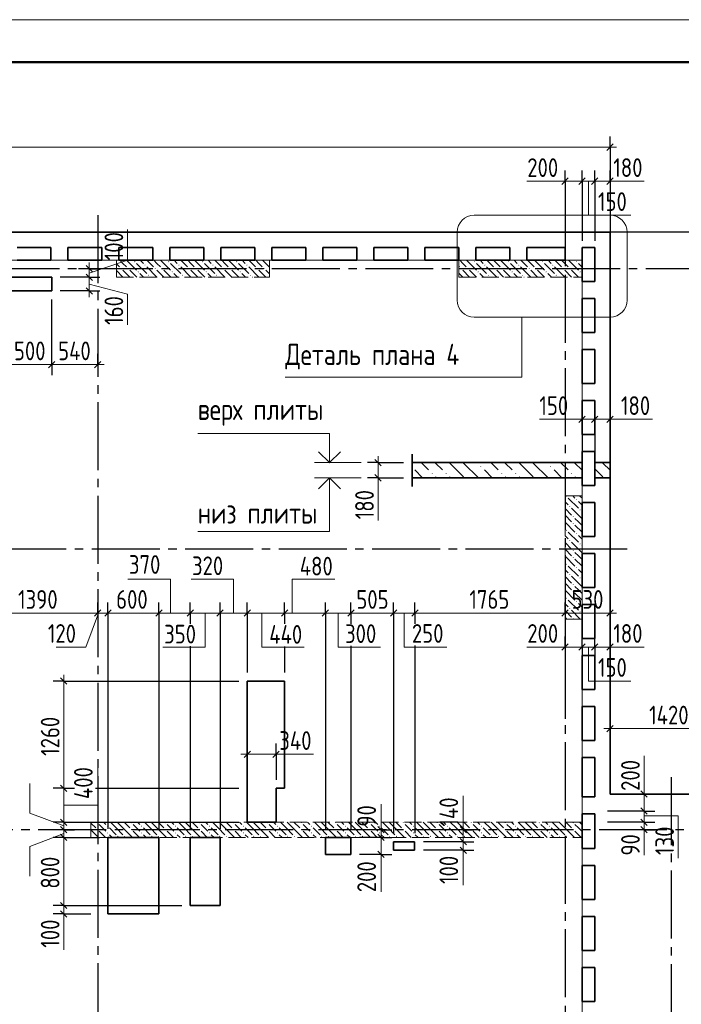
# Model space of a CAD drawing. Header units: millimetres. Extents: x 0 to 31317, y 0 to 42000.
# Tile 11 of 12: x 15406 to 23193, y 30417 to 42000. Entities that reach past the tile are written whole.
import ezdxf

# ---------------------------------------------------------------- set-up
doc = ezdxf.new("R2010")
doc.units = ezdxf.units.MM
doc.linetypes.add('______2', pattern=[270, 200, -70])
doc.linetypes.add('______5', pattern=[1100, 800, -100, 100, -100])
for name, color, linetype, lineweight in [('Standard', 7, 'Continuous', 25), ('Высотные отметки', 7, 'Continuous', 25), ('ЖБ Пилон', 180, 'Continuous', 25), ('Наложенное сечение', 7, 'Continuous', 25), ('Оси', 40, '______5', 18), ('Примечания', 7, 'Continuous', 25), ('Размерная выноска', 7, 'Continuous', 13)]:
    doc.layers.add(name, color=color, linetype=linetype, lineweight=lineweight)
doc.layers.add('ЖБ Перекрытие верхний уровень', color=7, linetype='Continuous', lineweight=25, true_color=0xe0e0ff)
doc.layers.add('ЖБ Стена верхний уровень', color=7, linetype='Continuous', lineweight=25, true_color=0x006e00)
doc.styles.add('GOST 2.304-81', font='txt')

msp = doc.modelspace()

# ---------------------------------------------------------------- hatches: boundary and pattern name
at = {"layer": 'ЖБ Пилон', "linetype": 'Continuous', "lineweight": 18, "transparency": 33554687}
for points in [[(16754, 39153), (16761, 39160), (16767, 39153), (16761, 39147)], [(17154, 39153), (17161, 39160), (17167, 39153), (17161, 39147)], [(17554, 39153), (17561, 39160), (17567, 39153), (17561, 39147)], [(17954, 39153), (17961, 39160), (17967, 39153), (17961, 39147)], [(20754, 39153), (20761, 39160), (20767, 39153), (20761, 39147)], [(21154, 39153), (21161, 39160), (21167, 39153), (21161, 39147)], [(21554, 39153), (21561, 39160), (21567, 39153), (21561, 39147)], [(21954, 39153), (21961, 39160), (21967, 39153), (21961, 39147)], [(16594, 39073), (16601, 39080), (16607, 39073), (16601, 39067)], [(16674, 39073), (16681, 39080), (16687, 39073), (16681, 39067)], [(16794, 39033), (16801, 39040), (16807, 39033), (16801, 39027)], [(16874, 39113), (16881, 39120), (16887, 39113), (16881, 39107)], [(16994, 39073), (17001, 39080), (17007, 39073), (17001, 39067)], [(17074, 39073), (17081, 39080), (17087, 39073), (17081, 39067)], [(17194, 39033), (17201, 39040), (17207, 39033), (17201, 39027)], [(17274, 39113), (17281, 39120), (17287, 39113), (17281, 39107)], [(17394, 39073), (17401, 39080), (17407, 39073), (17401, 39067)], [(17474, 39073), (17481, 39080), (17487, 39073), (17481, 39067)], [(17594, 39033), (17601, 39040), (17607, 39033), (17601, 39027)], [(17674, 39113), (17681, 39120), (17687, 39113), (17681, 39107)], [(17794, 39073), (17801, 39080), (17807, 39073), (17801, 39067)], [(17874, 39073), (17881, 39080), (17887, 39073), (17881, 39067)], [(17994, 39033), (18001, 39040), (18007, 39033), (18001, 39027)], [(18074, 39113), (18081, 39120), (18087, 39113), (18081, 39107)], [(18194, 39073), (18201, 39080), (18207, 39073), (18201, 39067)], [(18274, 39073), (18281, 39080), (18287, 39073), (18281, 39067)], [(20594, 39073), (20601, 39080), (20607, 39073), (20601, 39067)], [(20674, 39073), (20681, 39080), (20687, 39073), (20681, 39067)], [(20794, 39033), (20801, 39040), (20807, 39033), (20801, 39027)], [(20874, 39113), (20881, 39120), (20887, 39113), (20881, 39107)], [(20994, 39073), (21001, 39080), (21007, 39073), (21001, 39067)], [(21074, 39073), (21081, 39080), (21087, 39073), (21081, 39067)], [(21194, 39033), (21201, 39040), (21207, 39033), (21201, 39027)], [(21274, 39113), (21281, 39120), (21287, 39113), (21281, 39107)], [(21394, 39073), (21401, 39080), (21407, 39073), (21401, 39067)], [(21474, 39073), (21481, 39080), (21487, 39073), (21481, 39067)], [(21594, 39033), (21601, 39040), (21607, 39033), (21601, 39027)], [(21674, 39113), (21681, 39120), (21687, 39113), (21681, 39107)], [(21794, 39073), (21801, 39080), (21807, 39073), (21801, 39067)], [(21874, 39073), (21881, 39080), (21887, 39073), (21881, 39067)], [(21994, 39033), (22001, 39040), (22007, 39033), (22001, 39027)], [(16914, 38993), (16921, 39000), (16927, 38993), (16921, 38987)], [(17314, 38993), (17321, 39000), (17327, 38993), (17321, 38987)], [(17714, 38993), (17721, 39000), (17727, 38993), (17721, 38987)], [(18114, 38993), (18121, 39000), (18127, 38993), (18121, 38987)], [(20914, 38993), (20921, 39000), (20927, 38993), (20921, 38987)], [(21314, 38993), (21321, 39000), (21327, 38993), (21321, 38987)], [(21714, 38993), (21721, 39000), (21727, 38993), (21721, 38987)], [(21834, 36393), (21841, 36400), (21847, 36393), (21841, 36387)], [(21874, 36273), (21881, 36280), (21887, 36273), (21881, 36267)], [(21954, 36353), (21961, 36360), (21967, 36353), (21961, 36347)], [(21914, 36153), (21921, 36160), (21927, 36153), (21921, 36147)], [(21994, 36233), (22001, 36240), (22007, 36233), (22001, 36227)], [(21914, 36073), (21921, 36080), (21927, 36073), (21921, 36067)], [(21834, 35993), (21841, 36000), (21847, 35993), (21841, 35987)], [(21954, 35953), (21961, 35960), (21967, 35953), (21961, 35947)], [(21874, 35873), (21881, 35880), (21887, 35873), (21881, 35867)], [(21994, 35833), (22001, 35840), (22007, 35833), (22001, 35827)], [(21914, 35753), (21921, 35760), (21927, 35753), (21921, 35747)], [(21914, 35673), (21921, 35680), (21927, 35673), (21921, 35667)], [(21834, 35593), (21841, 35600), (21847, 35593), (21841, 35587)], [(21954, 35553), (21961, 35560), (21967, 35553), (21961, 35547)], [(21874, 35473), (21881, 35480), (21887, 35473), (21881, 35467)], [(21914, 35353), (21921, 35360), (21927, 35353), (21921, 35347)], [(21994, 35433), (22001, 35440), (22007, 35433), (22001, 35427)], [(21914, 35273), (21921, 35280), (21927, 35273), (21921, 35267)], [(21834, 35193), (21841, 35200), (21847, 35193), (21841, 35187)], [(21954, 35153), (21961, 35160), (21967, 35153), (21961, 35147)], [(21874, 35073), (21881, 35080), (21887, 35073), (21881, 35067)], [(21994, 35033), (22001, 35040), (22007, 35033), (22001, 35027)], [(21914, 34953), (21921, 34960), (21927, 34953), (21924, 34950), (21918, 34950)]]:
    msp.add_hatch(color=7, dxfattribs=at).paths.add_polyline_path(points, flags=16)
at = {"layer": 'ЖБ Стена верхний уровень', "linetype": 'Continuous', "lineweight": 18, "transparency": 33554687}
for points in [[(16314, 32553), (16321, 32560), (16327, 32553), (16321, 32547)], [(16714, 32553), (16721, 32560), (16727, 32553), (16721, 32547)], [(17114, 32553), (17121, 32560), (17127, 32553), (17121, 32547)], [(17514, 32553), (17521, 32560), (17527, 32553), (17521, 32547)], [(17914, 32553), (17921, 32560), (17927, 32553), (17921, 32547)], [(18314, 32553), (18321, 32560), (18327, 32553), (18321, 32547)], [(18714, 32553), (18721, 32560), (18727, 32553), (18721, 32547)], [(19114, 32553), (19121, 32560), (19127, 32553), (19121, 32547)], [(19514, 32553), (19521, 32560), (19527, 32553), (19521, 32547)], [(19914, 32553), (19921, 32560), (19927, 32553), (19921, 32547)], [(20314, 32553), (20321, 32560), (20327, 32553), (20321, 32547)], [(20714, 32553), (20721, 32560), (20727, 32553), (20721, 32547)], [(21114, 32553), (21121, 32560), (21127, 32553), (21121, 32547)], [(21514, 32553), (21521, 32560), (21527, 32553), (21521, 32547)], [(21914, 32553), (21921, 32560), (21927, 32553), (21921, 32547)], [(16314, 32473), (16321, 32480), (16327, 32473), (16321, 32467)], [(16434, 32513), (16441, 32520), (16447, 32513), (16441, 32507)], [(16434, 32433), (16441, 32440), (16447, 32433), (16441, 32427)], [(16714, 32473), (16721, 32480), (16727, 32473), (16721, 32467)], [(16834, 32513), (16841, 32520), (16847, 32513), (16841, 32507)], [(16834, 32433), (16841, 32440), (16847, 32433), (16841, 32427)], [(17114, 32473), (17121, 32480), (17127, 32473), (17121, 32467)], [(17234, 32513), (17241, 32520), (17247, 32513), (17241, 32507)], [(17234, 32433), (17241, 32440), (17247, 32433), (17241, 32427)], [(17514, 32473), (17521, 32480), (17527, 32473), (17521, 32467)], [(17634, 32513), (17641, 32520), (17647, 32513), (17641, 32507)], [(17634, 32433), (17641, 32440), (17647, 32433), (17641, 32427)], [(17914, 32473), (17921, 32480), (17927, 32473), (17921, 32467)], [(18034, 32513), (18041, 32520), (18047, 32513), (18041, 32507)], [(18034, 32433), (18041, 32440), (18047, 32433), (18041, 32427)], [(18314, 32473), (18321, 32480), (18327, 32473), (18321, 32467)], [(18434, 32513), (18441, 32520), (18447, 32513), (18441, 32507)], [(18434, 32433), (18441, 32440), (18447, 32433), (18441, 32427)], [(18714, 32473), (18721, 32480), (18727, 32473), (18721, 32467)], [(18834, 32513), (18841, 32520), (18847, 32513), (18841, 32507)], [(18834, 32433), (18841, 32440), (18847, 32433), (18841, 32427)], [(19114, 32473), (19121, 32480), (19127, 32473), (19121, 32467)], [(19234, 32513), (19241, 32520), (19247, 32513), (19241, 32507)], [(19234, 32433), (19241, 32440), (19247, 32433), (19241, 32427)], [(19514, 32473), (19521, 32480), (19527, 32473), (19521, 32467)], [(19634, 32513), (19641, 32520), (19647, 32513), (19641, 32507)], [(19634, 32433), (19641, 32440), (19647, 32433), (19641, 32427)], [(19914, 32473), (19921, 32480), (19927, 32473), (19921, 32467)], [(20034, 32513), (20041, 32520), (20047, 32513), (20041, 32507)], [(20034, 32433), (20041, 32440), (20047, 32433), (20041, 32427)], [(20314, 32473), (20321, 32480), (20327, 32473), (20321, 32467)], [(20434, 32513), (20441, 32520), (20447, 32513), (20441, 32507)], [(20434, 32433), (20441, 32440), (20447, 32433), (20441, 32427)], [(20714, 32473), (20721, 32480), (20727, 32473), (20721, 32467)], [(20834, 32513), (20841, 32520), (20847, 32513), (20841, 32507)], [(20834, 32433), (20841, 32440), (20847, 32433), (20841, 32427)], [(21114, 32473), (21121, 32480), (21127, 32473), (21121, 32467)], [(21234, 32513), (21241, 32520), (21247, 32513), (21241, 32507)], [(21234, 32433), (21241, 32440), (21247, 32433), (21241, 32427)], [(21514, 32473), (21521, 32480), (21527, 32473), (21521, 32467)], [(21634, 32513), (21641, 32520), (21647, 32513), (21641, 32507)], [(21634, 32433), (21641, 32440), (21647, 32433), (21641, 32427)], [(21914, 32473), (21921, 32480), (21927, 32473), (21921, 32467)], [(16244, 32397), (16247, 32393), (16244, 32390)], [(16554, 32393), (16561, 32400), (16567, 32393), (16561, 32387)], [(16634, 32393), (16641, 32400), (16647, 32393), (16641, 32387)], [(16954, 32393), (16961, 32400), (16967, 32393), (16961, 32387)], [(17034, 32393), (17041, 32400), (17047, 32393), (17041, 32387)], [(17354, 32393), (17361, 32400), (17367, 32393), (17361, 32387)], [(17434, 32393), (17441, 32400), (17447, 32393), (17441, 32387)], [(17754, 32393), (17761, 32400), (17767, 32393), (17761, 32387)], [(17834, 32393), (17841, 32400), (17847, 32393), (17841, 32387)], [(18154, 32393), (18161, 32400), (18167, 32393), (18161, 32387)], [(18234, 32393), (18241, 32400), (18247, 32393), (18241, 32387)], [(18554, 32393), (18561, 32400), (18567, 32393), (18561, 32387)], [(18634, 32393), (18641, 32400), (18647, 32393), (18641, 32387)], [(18954, 32393), (18961, 32400), (18967, 32393), (18961, 32387)], [(19034, 32393), (19041, 32400), (19047, 32393), (19041, 32387)], [(19354, 32393), (19361, 32400), (19367, 32393), (19361, 32387)], [(19434, 32393), (19441, 32400), (19447, 32393), (19441, 32387)], [(19754, 32393), (19761, 32400), (19767, 32393), (19761, 32387)], [(19834, 32393), (19841, 32400), (19847, 32393), (19841, 32387)], [(20154, 32393), (20161, 32400), (20167, 32393), (20161, 32387)], [(20234, 32393), (20241, 32400), (20247, 32393), (20241, 32387)], [(20554, 32393), (20561, 32400), (20567, 32393), (20561, 32387)], [(20634, 32393), (20641, 32400), (20647, 32393), (20641, 32387)], [(20954, 32393), (20961, 32400), (20967, 32393), (20961, 32387)], [(21034, 32393), (21041, 32400), (21047, 32393), (21041, 32387)], [(21354, 32393), (21361, 32400), (21367, 32393), (21361, 32387)], [(21434, 32393), (21441, 32400), (21447, 32393), (21441, 32387)], [(21754, 32393), (21761, 32400), (21767, 32393), (21761, 32387)], [(21834, 32393), (21841, 32400), (21847, 32393), (21841, 32387)]]:
    msp.add_hatch(color=7, dxfattribs=at).paths.add_polyline_path(points, flags=16)
at = {"layer": 'Наложенное сечение', "linetype": 'Continuous', "lineweight": 13, "transparency": 33554687}
for points in [[(20834, 36738), (20827, 36744), (20834, 36751), (20840, 36744)], [(21654, 36738), (21647, 36744), (21654, 36751), (21660, 36744)], [(20260, 36656), (20253, 36662), (20260, 36669), (20266, 36662)], [(20424, 36656), (20417, 36662), (20424, 36669), (20430, 36662)], [(21080, 36656), (21073, 36662), (21080, 36669), (21086, 36662)], [(21244, 36656), (21237, 36662), (21244, 36669), (21250, 36662)], [(21900, 36656), (21893, 36662), (21900, 36669), (21906, 36662)]]:
    msp.add_hatch(color=7, dxfattribs=at).paths.add_polyline_path(points, flags=16)

# ---------------------------------------------------------------- linework, layer by layer
at = {"layer": 'Standard', "color": 251, "linetype": 'Continuous', "lineweight": -3, "true_color": 0x656565, "transparency": 33554687}
for p, q in [((22354, 40500), (22354, 40625)), ((22354, 40500), (22354, 40375)), ((22354, 40500), (22354, 39400)), ((21824, 40100), (21824, 40225)), ((22024, 40100), (22024, 40225)), ((22174, 40100), (22174, 40225)), ((22354, 40100), (22354, 40225)), ((21824, 40100), (21824, 39975)), ((21824, 40100), (21824, 40100)), ((22024, 40100), (22024, 39975)), ((22174, 40100), (22174, 39975)), ((22354, 40100), (22354, 39975)), ((22354, 40100), (22354, 40002)), ((22354, 39717), (22354, 39400)), ((23574, 39500), (22454, 39500)), ((27124, 39500), (22454, 39500)), ((16224, 39070), (16099, 39070)), ((16224, 39070), (16349, 39070)), ((16224, 39070), (16224, 39070)), ((16224, 38970), (15884, 38970)), ((16224, 38970), (16099, 38970)), ((16224, 38970), (16349, 38970)), ((16224, 38810), (15884, 38810)), ((16224, 38810), (16099, 38810)), ((16224, 38810), (16349, 38810)), ((15784, 37944), (15784, 38069)), ((16324, 37944), (16324, 38069)), ((15784, 37944), (15784, 37819)), ((16324, 37944), (16324, 37819)), ((16324, 37944), (16324, 37944)), ((22024, 37300), (22024, 37425)), ((22174, 37300), (22174, 37425)), ((22354, 37300), (22354, 37425)), ((22024, 37300), (22024, 37175)), ((22024, 37300), (22024, 36890)), ((22174, 37300), (22174, 37175)), ((22174, 37300), (22174, 36890)), ((22354, 37300), (22354, 37175)), ((22354, 37300), (22354, 36890)), ((19624, 36790), (19499, 36790)), ((19624, 36790), (19749, 36790)), ((19624, 36790), (19924, 36790)), ((19624, 36610), (19499, 36610)), ((19624, 36610), (19749, 36610)), ((19624, 36610), (19924, 36610)), ((16324, 35020), (16324, 35145)), ((16444, 35020), (16444, 35145)), ((17044, 35020), (17044, 35145)), ((17414, 35020), (17414, 35145)), ((17764, 35020), (17764, 35145)), ((18084, 35020), (18084, 35145)), ((18524, 35020), (18524, 35145)), ((19004, 35020), (19004, 35145)), ((19304, 35020), (19304, 35145)), ((19807, 35020), (19807, 35145)), ((20057, 35020), (20057, 35145)), ((21824, 35020), (21824, 35145)), ((22354, 35020), (22354, 35145)), ((16324, 35020), (16324, 34895)), ((16324, 35020), (16324, 35020)), ((16444, 35020), (16444, 34895)), ((17044, 35020), (17044, 34895)), ((17414, 35020), (17414, 34895)), ((17414, 35020), (17414, 34914)), ((17764, 35020), (17764, 34895)), ((18084, 35020), (18084, 34895)), ((18524, 35020), (18524, 34895)), ((18524, 35020), (18524, 34910)), ((19004, 35020), (19004, 34895)), ((19304, 35020), (19304, 34895)), ((19304, 35020), (19304, 34920)), ((19807, 35020), (19807, 34895)), ((20057, 35020), (20057, 34895)), ((21824, 35020), (21824, 34895)), ((21824, 35020), (21824, 33774)), ((22354, 35020), (22354, 34895)), ((22354, 35020), (22354, 33968)), ((19304, 34635), (19304, 32480)), ((20057, 34637), (20057, 32430)), ((21824, 34620), (21824, 34745)), ((22024, 34620), (22024, 34745)), ((22174, 34620), (22174, 34745)), ((22354, 34620), (22354, 34745)), ((17414, 34629), (17414, 32480)), ((18524, 34625), (18524, 34320)), ((21824, 34620), (21824, 34495)), ((21824, 34620), (21824, 34620)), ((22024, 34620), (22024, 34495)), ((22024, 34620), (22024, 34620)), ((22174, 34620), (22174, 34495)), ((22174, 34620), (22174, 34620)), ((22354, 34620), (22354, 34495)), ((22354, 34620), (22354, 34620)), ((15924, 34220), (15799, 34220)), ((15924, 34220), (16049, 34220)), ((22354, 33660), (22354, 33785)), ((22354, 33660), (22354, 33535)), ((22354, 33660), (22354, 33660)), ((18084, 33360), (18084, 33485)), ((18424, 33360), (18424, 33485)), ((18084, 33360), (18084, 33235)), ((18084, 33360), (18084, 33060)), ((18424, 33360), (18424, 33235)), ((18424, 33360), (18424, 33060)), ((15924, 32960), (15799, 32960)), ((15924, 32960), (16049, 32960)), ((15924, 32960), (16013, 32960)), ((16298, 32960), (17984, 32960)), ((22754, 32890), (22629, 32890)), ((22754, 32890), (22879, 32890)), ((22754, 32890), (22754, 32890)), ((22754, 32690), (22629, 32690)), ((22754, 32690), (22879, 32690)), ((15924, 32560), (15799, 32560)), ((15924, 32560), (16049, 32560)), ((15924, 32560), (17984, 32560)), ((22754, 32560), (22629, 32560)), ((22754, 32560), (22879, 32560)), ((15924, 32470), (15799, 32470)), ((15924, 32470), (16049, 32470)), ((15924, 32470), (15924, 32470)), ((19660, 32470), (19535, 32470)), ((19660, 32470), (19785, 32470)), ((19660, 32470), (19660, 32470)), ((20627, 32470), (20502, 32470)), ((20627, 32470), (20752, 32470)), ((20627, 32470), (20627, 32470)), ((22754, 32470), (22629, 32470)), ((22754, 32470), (22879, 32470)), ((22754, 32470), (22754, 32470)), ((15924, 32380), (15799, 32380)), ((15924, 32380), (16049, 32380)), ((15924, 32380), (16344, 32380)), ((19660, 32380), (19535, 32380)), ((19660, 32380), (19785, 32380)), ((20627, 32330), (20502, 32330)), ((20627, 32330), (20752, 32330)), ((20627, 32230), (20502, 32230)), ((20627, 32230), (20752, 32230)), ((19660, 32180), (19535, 32180)), ((19660, 32180), (19785, 32180)), ((15924, 31580), (15799, 31580)), ((15924, 31580), (16049, 31580)), ((15924, 31580), (17314, 31580)), ((15924, 31480), (15799, 31480)), ((15924, 31480), (16049, 31480)), ((15924, 31480), (16244, 31480))]:
    msp.add_line(p, q, dxfattribs=at)
at = {"layer": 'Standard', "color": 7, "linetype": 'Continuous', "lineweight": 13, "transparency": 33554687}
for p, q in [((22354, 40500), (7394, 40500)), ((22354, 40500), (22429, 40500)), ((21824, 40100), (21749, 40100)), ((21824, 40100), (22024, 40100)), ((22024, 40100), (22174, 40100)), ((22174, 40100), (22354, 40100)), ((22354, 40100), (22429, 40100)), ((16674, 39170), (16674, 39530)), ((16224, 39020), (16674, 39170)), ((16224, 39070), (16224, 39145)), ((16224, 39070), (16224, 38970)), ((16224, 38970), (16224, 38810)), ((16224, 38890), (16674, 38770)), ((16224, 38810), (16224, 38735)), ((16674, 38770), (16674, 38410)), ((15784, 37944), (16324, 37944)), ((16324, 37944), (16399, 37944)), ((22024, 37300), (21949, 37300)), ((22024, 37300), (22174, 37300)), ((22174, 37300), (22354, 37300)), ((22354, 37300), (22429, 37300)), ((19624, 36790), (19624, 36865)), ((19624, 36790), (19624, 36610)), ((19624, 36610), (19624, 36535)), ((16324, 35020), (14934, 35020)), ((16444, 35020), (16324, 35020)), ((17044, 35020), (16444, 35020)), ((17414, 35020), (17044, 35020)), ((17764, 35020), (17414, 35020)), ((18084, 35020), (17764, 35020)), ((18524, 35020), (18084, 35020)), ((19004, 35020), (18524, 35020)), ((19304, 35020), (19004, 35020)), ((19807, 35020), (19304, 35020)), ((20057, 35020), (19807, 35020)), ((22354, 35020), (21824, 35020)), ((22354, 35020), (22429, 35020)), ((21824, 34620), (21749, 34620)), ((21824, 34620), (22024, 34620)), ((22024, 34620), (22174, 34620)), ((22174, 34620), (22354, 34620)), ((22354, 34620), (22429, 34620)), ((15924, 34220), (15924, 34295)), ((22354, 33660), (22279, 33660)), ((22354, 33660), (23774, 33660)), ((18084, 33360), (18009, 33360)), ((18084, 33360), (18424, 33360)), ((18424, 33360), (18499, 33360)), ((15924, 32960), (15924, 32560)), ((22754, 32890), (22754, 32965)), ((22754, 32690), (22754, 32560)), ((15924, 32560), (15924, 32470)), ((22754, 32560), (22754, 32470)), ((15924, 32470), (15924, 32380)), ((19660, 32470), (19660, 32545)), ((20627, 32470), (20627, 32545)), ((22754, 32470), (22754, 32395)), ((15924, 32380), (15924, 31580)), ((19660, 32380), (19660, 32180)), ((20627, 32330), (20627, 32230)), ((20627, 32230), (20627, 32155)), ((19660, 32180), (19660, 32105)), ((15924, 31580), (15924, 31480)), ((15924, 31480), (15924, 31405))]:
    msp.add_line(p, q, dxfattribs=at)
at = {"layer": 'Standard', "color": 7, "linetype": 'Continuous', "lineweight": 25, "transparency": 33554687}
for p, q in [((22392, 40538), (22316, 40462)), ((21786, 40062), (21861, 40138)), ((21986, 40062), (22061, 40138)), ((22136, 40062), (22212, 40138)), ((22316, 40062), (22392, 40138)), ((16187, 39108), (16262, 39033)), ((16187, 39008), (16262, 38933)), ((16187, 38847), (16262, 38772)), ((15746, 37906), (15821, 37981)), ((16286, 37906), (16361, 37981)), ((21986, 37262), (22061, 37338)), ((22136, 37262), (22212, 37338)), ((22316, 37262), (22392, 37338)), ((19586, 36828), (19661, 36752)), ((19586, 36648), (19661, 36572)), ((16361, 35057), (16286, 34982)), ((16482, 35057), (16407, 34982)), ((17082, 35057), (17007, 34982)), ((17451, 35057), (17377, 34982)), ((17802, 35057), (17726, 34982)), ((18121, 35057), (18046, 34982)), ((18561, 35057), (18486, 34982)), ((19041, 35057), (18966, 34982)), ((19341, 35057), (19266, 34982)), ((19845, 35057), (19770, 34982)), ((20095, 35057), (20020, 34982)), ((21861, 35057), (21786, 34982)), ((22392, 35057), (22316, 34982)), ((21786, 34582), (21861, 34657)), ((21986, 34582), (22061, 34657)), ((22136, 34582), (22212, 34657)), ((22316, 34582), (22392, 34657)), ((15886, 34257), (15961, 34182)), ((22316, 33622), (22392, 33697)), ((18046, 33322), (18121, 33397)), ((18386, 33322), (18461, 33397)), ((15886, 32997), (15961, 32922)), ((22716, 32928), (22792, 32853)), ((22716, 32728), (22792, 32653)), ((15886, 32597), (15961, 32522)), ((22716, 32597), (22792, 32522)), ((15886, 32508), (15961, 32433)), ((19622, 32508), (19697, 32433)), ((20589, 32508), (20664, 32433)), ((22716, 32508), (22792, 32433)), ((15886, 32417), (15961, 32343)), ((19622, 32418), (19697, 32343)), ((20589, 32367), (20664, 32292)), ((19622, 32218), (19697, 32143)), ((20589, 32267), (20664, 32192)), ((15886, 31617), (15961, 31543)), ((15886, 31517), (15961, 31443))]:
    msp.add_line(p, q, dxfattribs=at)
at = {"layer": 'Standard', "color": 7, "linetype": 'Continuous', "lineweight": 13, "transparency": 33554687}
msp.add_lwpolyline([(0, 0), (29700, 0), (29700, 42000), (0, 42000), (0, 0)], close=True, dxfattribs=at)
for points in [[(29700, 42000), (0, 42000), (0, 0), (29700, 0), (29700, 42000)], [(7674, 17930), (22024, 17930), (22024, 39170), (7674, 39170), (7674, 17930)], [(15284, 37944), (15548, 37944), (15548, 37944), (15607, 37944), (15607, 37944), (15784, 37944)], [(21824, 35020), (21608, 35020), (21608, 35020), (21533, 35020), (21533, 35020), (21454, 35020), (21454, 35020), (21332, 35020), (21332, 35020), (21190, 35020), (21190, 35020), (21110, 35020), (21110, 35020), (20057, 35020)], [(15924, 34220), (15924, 33255), (15924, 33255), (15924, 33179), (15924, 33179), (15924, 32960)], [(22754, 32890), (22754, 32869), (22754, 32869), (22754, 32744), (22754, 32744), (22754, 32690)], [(19660, 32470), (19660, 32445), (19660, 32445), (19660, 32380)], [(20627, 32470), (20627, 32450), (20627, 32450), (20627, 32330)]]:
    msp.add_lwpolyline(points, dxfattribs=at)
at = {"layer": 'Standard', "color": 7, "linetype": 'Continuous', "lineweight": 50, "transparency": 33554687}
msp.add_lwpolyline([(2000, 41500), (29200, 41500), (29200, 500), (2000, 500), (2000, 41500)], close=True, dxfattribs=at)
at = {"layer": 'Standard', "color": 251, "linetype": 'Continuous', "lineweight": -3, "true_color": 0x656565, "transparency": 33554687}
for points in [[(22024, 40100), (22024, 39791), (22024, 39791), (22024, 39400)], [(22174, 40100), (22174, 39719), (22174, 39719), (22174, 39400)], [(15784, 37944), (15784, 37950), (15784, 37950), (15784, 37972), (15784, 37972), (15784, 38710)], [(16444, 35020), (16444, 34726), (16444, 34726), (16444, 34685), (16444, 34685), (16444, 32480)], [(17044, 35020), (17044, 34761), (17044, 34761), (17044, 34724), (17044, 34724), (17044, 32480)], [(17764, 35020), (17764, 34802), (17764, 34802), (17764, 34770), (17764, 34770), (17764, 34688), (17764, 34688), (17764, 32480)], [(18084, 35020), (18084, 34820), (18084, 34820), (18084, 34791), (18084, 34791), (18084, 34715), (18084, 34715), (18084, 34320)], [(19004, 35020), (19004, 34873), (19004, 34873), (19004, 34851), (19004, 34851), (19004, 34793), (19004, 34793), (19004, 34706), (19004, 34706), (19004, 32480)], [(19807, 35020), (19807, 34919), (19807, 34919), (19807, 34903), (19807, 34903), (19807, 34862), (19807, 34862), (19807, 34799), (19807, 34799), (19807, 34726), (19807, 34726), (19807, 32430)], [(20057, 35020), (20057, 34933), (20057, 34933), (20057, 34922)], [(15924, 34220), (17356, 34220), (17356, 34220), (17984, 34220)], [(22754, 32690), (22737, 32690), (22737, 32690), (22324, 32690)], [(22754, 32560), (22737, 32560), (22737, 32560), (22324, 32560)], [(19660, 32380), (19632, 32380), (19632, 32380), (19404, 32380)], [(20627, 32330), (20599, 32330), (20599, 32330), (20157, 32330)], [(20627, 32230), (20599, 32230), (20599, 32230), (20157, 32230)], [(19660, 32180), (19632, 32180), (19632, 32180), (19404, 32180)]]:
    msp.add_lwpolyline(points, dxfattribs=at)
at = {"layer": 'Standard', "color": 7, "linetype": 'Continuous', "lineweight": 25, "transparency": 33554687}
msp.add_lwpolyline([(7394, 17930), (24124, 17930), (24124, 39500), (7394, 39500), (7394, 17930)], dxfattribs=at)
at = {"layer": 'Высотные отметки', "color": 7, "linetype": 'Continuous', "lineweight": 13, "transparency": 33554687}
for p, q in [((19424, 36790), (18874, 36790)), ((19424, 36610), (18874, 36610))]:
    msp.add_line(p, q, dxfattribs=at)
for points in [[(19052, 36790), (19052, 37133), (17502, 37133)], [(19052, 36610), (19052, 35980), (17502, 35980)]]:
    msp.add_lwpolyline(points, dxfattribs=at)
at = {"layer": 'Высотные отметки', "color": 7, "linetype": 'Continuous', "lineweight": 35, "transparency": 33554687}
for points in [[(18924, 36918), (19052, 36790), (19180, 36918)], [(18924, 36482), (19052, 36610), (19180, 36482)]]:
    msp.add_lwpolyline(points, dxfattribs=at)
at = {"layer": 'ЖБ Перекрытие верхний уровень', "color": 7, "linetype": 'Continuous', "lineweight": 35, "transparency": 33554687}
for p, q in [((22354, 39500), (7394, 39500)), ((22354, 32890), (22354, 39500)), ((15374, 39320), (15774, 39320)), ((15774, 39320), (15774, 39170)), ((15974, 39320), (16374, 39320)), ((15974, 39170), (15974, 39320)), ((16374, 39320), (16374, 39170)), ((16574, 39170), (16574, 39320)), ((16574, 39320), (16974, 39320)), ((16974, 39320), (16974, 39170)), ((17174, 39320), (17574, 39320)), ((17174, 39170), (17174, 39320)), ((17574, 39320), (17574, 39170)), ((17774, 39320), (18174, 39320)), ((17774, 39170), (17774, 39320)), ((18174, 39320), (18174, 39170)), ((18374, 39170), (18374, 39320)), ((18374, 39320), (18774, 39320)), ((18774, 39320), (18774, 39170)), ((18974, 39320), (19374, 39320)), ((18974, 39170), (18974, 39320)), ((19374, 39320), (19374, 39170)), ((19574, 39170), (19574, 39320)), ((19574, 39320), (19974, 39320)), ((19974, 39320), (19974, 39170)), ((20174, 39320), (20574, 39320)), ((20174, 39170), (20174, 39320)), ((20574, 39320), (20574, 39170)), ((20774, 39320), (21174, 39320)), ((20774, 39170), (20774, 39320)), ((21174, 39320), (21174, 39170)), ((21374, 39170), (21374, 39320)), ((21374, 39320), (21824, 39320)), ((21824, 39320), (21824, 39170)), ((22024, 38920), (22024, 39320)), ((22024, 39320), (22174, 39320)), ((22174, 39320), (22174, 38920)), ((15774, 39170), (15374, 39170)), ((16374, 39170), (15974, 39170)), ((16974, 39170), (16574, 39170)), ((17574, 39170), (17174, 39170)), ((18174, 39170), (17774, 39170)), ((18774, 39170), (18374, 39170)), ((19374, 39170), (18974, 39170)), ((19974, 39170), (19574, 39170)), ((20574, 39170), (20174, 39170)), ((21174, 39170), (20774, 39170)), ((21824, 39170), (21374, 39170)), ((15784, 38970), (15284, 38970)), ((15784, 38810), (15784, 38970)), ((22174, 38920), (22024, 38920)), ((15284, 38810), (15784, 38810)), ((22024, 38320), (22024, 38720)), ((22024, 38720), (22174, 38720)), ((22174, 38720), (22174, 38320)), ((22174, 38320), (22024, 38320)), ((22024, 38120), (22174, 38120)), ((22024, 37720), (22024, 38120)), ((22174, 38120), (22174, 37720)), ((22174, 37720), (22024, 37720)), ((22024, 37120), (22024, 37520)), ((22024, 37520), (22174, 37520)), ((22174, 37520), (22174, 37120)), ((22174, 37120), (22024, 37120)), ((22024, 36520), (22024, 36920)), ((22024, 36920), (22174, 36920)), ((22174, 36920), (22174, 36520)), ((22174, 36520), (22024, 36520)), ((22024, 35920), (22024, 36320)), ((22024, 36320), (22174, 36320)), ((22174, 36320), (22174, 35920)), ((22174, 35920), (22024, 35920)), ((22024, 35320), (22024, 35720)), ((22024, 35720), (22174, 35720)), ((22174, 35720), (22174, 35320)), ((22174, 35320), (22024, 35320)), ((22024, 34720), (22024, 35120)), ((22024, 35120), (22174, 35120)), ((22174, 35120), (22174, 34720)), ((22174, 34720), (22024, 34720)), ((22024, 34120), (22024, 34520)), ((22024, 34520), (22174, 34520)), ((22174, 34520), (22174, 34120)), ((18524, 34220), (18084, 34220)), ((18084, 34220), (18084, 32960)), ((18524, 32960), (18524, 34220)), ((22174, 34120), (22024, 34120)), ((22024, 33520), (22024, 33920)), ((22024, 33920), (22174, 33920)), ((22174, 33920), (22174, 33520)), ((22174, 33520), (22024, 33520)), ((22024, 33320), (22174, 33320)), ((22024, 32860), (22024, 33320)), ((22174, 33320), (22174, 32860)), ((18084, 32960), (18084, 32560)), ((18424, 32960), (18524, 32960)), ((18424, 32560), (18424, 32960)), ((22174, 32860), (22024, 32860)), ((23774, 32890), (22354, 32890)), ((18084, 32560), (18424, 32560)), ((22024, 32660), (22174, 32660)), ((22024, 32560), (22024, 32660)), ((22024, 32250), (22024, 32560)), ((22174, 32660), (22174, 32250)), ((17044, 32380), (16444, 32380)), ((16444, 32380), (16444, 31480)), ((17044, 31480), (17044, 32380)), ((17764, 32380), (17414, 32380)), ((17414, 32380), (17414, 31580)), ((17764, 31580), (17764, 32380)), ((19304, 32380), (19004, 32380)), ((19004, 32380), (19004, 32180)), ((19304, 32180), (19304, 32380)), ((20054, 32330), (19804, 32330)), ((19804, 32330), (19804, 32230)), ((20054, 32230), (20054, 32330)), ((19804, 32230), (20054, 32230)), ((22174, 32250), (22024, 32250)), ((19004, 32180), (19304, 32180)), ((22024, 32050), (22174, 32050)), ((22024, 31650), (22024, 32050)), ((22174, 32050), (22174, 31650)), ((22174, 31650), (22024, 31650)), ((17414, 31580), (17764, 31580)), ((16444, 31480), (17044, 31480)), ((22024, 31050), (22024, 31450)), ((22024, 31450), (22174, 31450)), ((22174, 31450), (22174, 31050)), ((22174, 31050), (22024, 31050)), ((22024, 30450), (22024, 30850)), ((22024, 30850), (22174, 30850)), ((22174, 30850), (22174, 30450)), ((22174, 30450), (22024, 30450))]:
    msp.add_line(p, q, dxfattribs=at)
at = {"layer": 'ЖБ Пилон', "color": 253, "linetype": '______2', "lineweight": 13, "true_color": 0xa0a0a0, "transparency": 33554687}
for p, q in [((18344, 39170), (16544, 39170)), ((16544, 39170), (16544, 38970)), ((18344, 38970), (18344, 39170)), ((22024, 39170), (20574, 39170)), ((20574, 39170), (20574, 38970)), ((22024, 38970), (22024, 39170)), ((16544, 38970), (18344, 38970)), ((20574, 38970), (22024, 38970)), ((22024, 36400), (21824, 36400)), ((21824, 36400), (21824, 34950)), ((22024, 34950), (22024, 36400)), ((21824, 34950), (22024, 34950))]:
    msp.add_line(p, q, dxfattribs=at)
at = {"layer": 'ЖБ Пилон', "color": 9, "linetype": 'Continuous', "lineweight": 18, "true_color": 0xc7c7c7, "transparency": 33554687}
for p, q in [((16621, 39133), (16584, 39170)), ((16664, 39170), (16781, 39053)), ((16824, 39170), (16861, 39133)), ((16904, 39170), (16981, 39093)), ((17021, 39133), (16984, 39170)), ((17064, 39170), (17181, 39053)), ((17224, 39170), (17261, 39133)), ((17304, 39170), (17381, 39093)), ((17421, 39133), (17384, 39170)), ((17464, 39170), (17581, 39053)), ((17624, 39170), (17661, 39133)), ((17704, 39170), (17781, 39093)), ((17821, 39133), (17784, 39170)), ((17864, 39170), (17981, 39053)), ((18024, 39170), (18061, 39133)), ((18104, 39170), (18181, 39093)), ((18221, 39133), (18184, 39170)), ((18264, 39170), (18344, 39090)), ((20621, 39133), (20584, 39170)), ((20664, 39170), (20781, 39053)), ((20824, 39170), (20861, 39133)), ((20904, 39170), (20981, 39093)), ((21021, 39133), (20984, 39170)), ((21064, 39170), (21181, 39053)), ((21224, 39170), (21261, 39133)), ((21304, 39170), (21381, 39093)), ((21421, 39133), (21384, 39170)), ((21464, 39170), (21581, 39053)), ((21624, 39170), (21661, 39133)), ((21704, 39170), (21781, 39093)), ((21821, 39133), (21784, 39170)), ((21864, 39170), (21981, 39053)), ((16544, 39130), (16581, 39093)), ((16621, 38973), (16544, 39050)), ((16661, 39093), (16621, 39133)), ((16621, 39053), (16701, 38973)), ((16701, 39053), (16784, 38970)), ((16781, 39133), (16901, 39013)), ((17021, 38973), (16901, 39093)), ((17061, 39093), (17021, 39133)), ((17021, 39053), (17101, 38973)), ((17101, 39053), (17184, 38970)), ((17181, 39133), (17301, 39013)), ((17421, 38973), (17301, 39093)), ((17461, 39093), (17421, 39133)), ((17421, 39053), (17501, 38973)), ((17501, 39053), (17584, 38970)), ((17581, 39133), (17701, 39013)), ((17821, 38973), (17701, 39093)), ((17861, 39093), (17821, 39133)), ((17821, 39053), (17901, 38973)), ((17901, 39053), (17984, 38970)), ((17981, 39133), (18101, 39013)), ((18221, 38973), (18101, 39093)), ((18261, 39093), (18221, 39133)), ((18221, 39053), (18301, 38973)), ((18301, 39053), (18344, 39010)), ((20574, 39100), (20581, 39093)), ((20661, 39093), (20621, 39133)), ((20621, 39053), (20701, 38973)), ((20701, 39053), (20784, 38970)), ((20781, 39133), (20901, 39013)), ((21021, 38973), (20901, 39093)), ((21061, 39093), (21021, 39133)), ((21021, 39053), (21101, 38973)), ((21101, 39053), (21184, 38970)), ((21181, 39133), (21301, 39013)), ((21421, 38973), (21301, 39093)), ((21461, 39093), (21421, 39133)), ((21421, 39053), (21501, 38973)), ((21501, 39053), (21584, 38970)), ((21581, 39133), (21701, 39013)), ((21821, 38973), (21701, 39093)), ((21861, 39093), (21821, 39133)), ((21821, 39053), (21901, 38973)), ((21901, 39053), (21984, 38970)), ((21981, 39133), (22024, 39090)), ((16544, 38970), (16544, 38970)), ((16621, 38973), (16624, 38970)), ((16864, 38970), (16821, 39013)), ((16941, 38973), (16944, 38970)), ((17021, 38973), (17024, 38970)), ((17264, 38970), (17221, 39013)), ((17341, 38973), (17344, 38970)), ((17421, 38973), (17424, 38970)), ((17664, 38970), (17621, 39013)), ((17741, 38973), (17744, 38970)), ((17821, 38973), (17824, 38970)), ((18064, 38970), (18021, 39013)), ((18141, 38973), (18144, 38970)), ((18221, 38973), (18224, 38970)), ((20621, 38973), (20574, 39020)), ((20621, 38973), (20624, 38970)), ((20864, 38970), (20821, 39013)), ((20941, 38973), (20944, 38970)), ((21021, 38973), (21024, 38970)), ((21264, 38970), (21221, 39013)), ((21341, 38973), (21344, 38970)), ((21421, 38973), (21424, 38970)), ((21664, 38970), (21621, 39013)), ((21741, 38973), (21744, 38970)), ((21821, 38973), (21824, 38970)), ((22024, 39010), (22021, 39013)), ((21861, 36373), (21981, 36253)), ((21914, 36400), (21941, 36373)), ((21994, 36400), (22024, 36370)), ((21861, 36293), (21824, 36330)), ((21981, 36333), (22024, 36290)), ((21824, 36250), (21901, 36173)), ((21824, 36170), (21901, 36093)), ((21901, 36253), (22021, 36133)), ((22024, 36210), (22021, 36213)), ((21824, 36090), (21941, 35973)), ((21981, 36093), (21941, 36133)), ((21941, 36053), (22024, 35970)), ((22021, 36053), (21981, 36093)), ((21861, 35893), (21824, 35930)), ((21861, 35973), (21981, 35853)), ((21981, 35933), (22024, 35890)), ((21824, 35850), (21901, 35773)), ((21901, 35853), (22021, 35733)), ((22024, 35810), (22021, 35813)), ((21824, 35770), (21901, 35693)), ((21824, 35690), (21941, 35573)), ((21981, 35693), (21941, 35733)), ((22021, 35653), (21981, 35693)), ((21861, 35573), (21981, 35453)), ((21941, 35653), (22024, 35570)), ((21861, 35493), (21824, 35530)), ((21824, 35450), (21901, 35373)), ((21901, 35453), (22021, 35333)), ((21981, 35533), (22024, 35490)), ((21824, 35370), (21901, 35293)), ((21981, 35293), (21941, 35333)), ((22024, 35410), (22021, 35413)), ((21824, 35290), (21941, 35173)), ((21941, 35253), (22024, 35170)), ((22021, 35253), (21981, 35293)), ((21861, 35093), (21824, 35130)), ((21861, 35173), (21981, 35053)), ((21981, 35133), (22024, 35090)), ((21824, 35050), (21901, 34973)), ((21901, 35053), (22004, 34950)), ((22024, 35010), (22021, 35013)), ((21824, 34970), (21844, 34950))]:
    msp.add_line(p, q, dxfattribs=at)
at = {"layer": 'ЖБ Стена верхний уровень', "color": 251, "linetype": '______2', "lineweight": 13, "true_color": 0x656565, "transparency": 33554687}
for p, q in [((22024, 32560), (16244, 32560)), ((16244, 32560), (16244, 32380)), ((22024, 32380), (22024, 32560)), ((16244, 32380), (22024, 32380))]:
    msp.add_line(p, q, dxfattribs=at)
at = {"layer": 'ЖБ Стена верхний уровень', "color": 9, "linetype": 'Continuous', "lineweight": 18, "true_color": 0xc7c7c7, "transparency": 33554687}
for p, q in [((16244, 32550), (16301, 32493)), ((16394, 32560), (16421, 32533)), ((16541, 32493), (16474, 32560)), ((16554, 32560), (16621, 32493)), ((16634, 32560), (16701, 32493)), ((16794, 32560), (16821, 32533)), ((16941, 32493), (16874, 32560)), ((16954, 32560), (17021, 32493)), ((17034, 32560), (17101, 32493)), ((17194, 32560), (17221, 32533)), ((17341, 32493), (17274, 32560)), ((17354, 32560), (17421, 32493)), ((17434, 32560), (17501, 32493)), ((17594, 32560), (17621, 32533)), ((17741, 32493), (17674, 32560)), ((17754, 32560), (17821, 32493)), ((17834, 32560), (17901, 32493)), ((17994, 32560), (18021, 32533)), ((18141, 32493), (18074, 32560)), ((18154, 32560), (18221, 32493)), ((18234, 32560), (18301, 32493)), ((18394, 32560), (18421, 32533)), ((18541, 32493), (18474, 32560)), ((18554, 32560), (18621, 32493)), ((18634, 32560), (18701, 32493)), ((18794, 32560), (18821, 32533)), ((18941, 32493), (18874, 32560)), ((18954, 32560), (19021, 32493)), ((19034, 32560), (19101, 32493)), ((19194, 32560), (19221, 32533)), ((19341, 32493), (19274, 32560)), ((19354, 32560), (19421, 32493)), ((19434, 32560), (19501, 32493)), ((19594, 32560), (19621, 32533)), ((19741, 32493), (19674, 32560)), ((19754, 32560), (19821, 32493)), ((19834, 32560), (19901, 32493)), ((19994, 32560), (20021, 32533)), ((20141, 32493), (20074, 32560)), ((20154, 32560), (20221, 32493)), ((20234, 32560), (20301, 32493)), ((20394, 32560), (20421, 32533)), ((20541, 32493), (20474, 32560)), ((20554, 32560), (20621, 32493)), ((20634, 32560), (20701, 32493)), ((20794, 32560), (20821, 32533)), ((20941, 32493), (20874, 32560)), ((20954, 32560), (21021, 32493)), ((21034, 32560), (21101, 32493)), ((21194, 32560), (21221, 32533)), ((21341, 32493), (21274, 32560)), ((21354, 32560), (21421, 32493)), ((21434, 32560), (21501, 32493)), ((21594, 32560), (21621, 32533)), ((21741, 32493), (21674, 32560)), ((21754, 32560), (21821, 32493)), ((21834, 32560), (21901, 32493)), ((21994, 32560), (22021, 32533)), ((16244, 32470), (16334, 32380)), ((16381, 32493), (16341, 32533)), ((16341, 32453), (16414, 32380)), ((16421, 32453), (16381, 32493)), ((16461, 32493), (16541, 32413)), ((16541, 32493), (16621, 32413)), ((16621, 32493), (16734, 32380)), ((16781, 32493), (16741, 32533)), ((16741, 32453), (16814, 32380)), ((16821, 32453), (16781, 32493)), ((16861, 32493), (16941, 32413)), ((16941, 32493), (17021, 32413)), ((17021, 32493), (17134, 32380)), ((17181, 32493), (17141, 32533)), ((17141, 32453), (17214, 32380)), ((17221, 32453), (17181, 32493)), ((17261, 32493), (17341, 32413)), ((17341, 32493), (17421, 32413)), ((17421, 32493), (17534, 32380)), ((17581, 32493), (17541, 32533)), ((17541, 32453), (17614, 32380)), ((17621, 32453), (17581, 32493)), ((17661, 32493), (17741, 32413)), ((17741, 32493), (17821, 32413)), ((17821, 32493), (17934, 32380)), ((17981, 32493), (17941, 32533)), ((17941, 32453), (18014, 32380)), ((18021, 32453), (17981, 32493)), ((18061, 32493), (18141, 32413)), ((18141, 32493), (18221, 32413)), ((18221, 32493), (18334, 32380)), ((18381, 32493), (18341, 32533)), ((18341, 32453), (18414, 32380)), ((18421, 32453), (18381, 32493)), ((18461, 32493), (18541, 32413)), ((18541, 32493), (18621, 32413)), ((18621, 32493), (18734, 32380)), ((18781, 32493), (18741, 32533)), ((18741, 32453), (18814, 32380)), ((18821, 32453), (18781, 32493)), ((18861, 32493), (18941, 32413)), ((18941, 32493), (19021, 32413)), ((19021, 32493), (19134, 32380)), ((19181, 32493), (19141, 32533)), ((19141, 32453), (19214, 32380)), ((19221, 32453), (19181, 32493)), ((19261, 32493), (19341, 32413)), ((19341, 32493), (19421, 32413)), ((19421, 32493), (19534, 32380)), ((19581, 32493), (19541, 32533)), ((19541, 32453), (19614, 32380)), ((19621, 32453), (19581, 32493)), ((19661, 32493), (19741, 32413)), ((19741, 32493), (19821, 32413)), ((19821, 32493), (19934, 32380)), ((19981, 32493), (19941, 32533)), ((19941, 32453), (20014, 32380)), ((20021, 32453), (19981, 32493)), ((20061, 32493), (20141, 32413)), ((20141, 32493), (20221, 32413)), ((20221, 32493), (20334, 32380)), ((20381, 32493), (20341, 32533)), ((20341, 32453), (20414, 32380)), ((20421, 32453), (20381, 32493)), ((20461, 32493), (20541, 32413)), ((20541, 32493), (20621, 32413)), ((20621, 32493), (20734, 32380)), ((20781, 32493), (20741, 32533)), ((20741, 32453), (20814, 32380)), ((20821, 32453), (20781, 32493)), ((20861, 32493), (20941, 32413)), ((20941, 32493), (21021, 32413)), ((21021, 32493), (21134, 32380)), ((21181, 32493), (21141, 32533)), ((21141, 32453), (21214, 32380)), ((21221, 32453), (21181, 32493)), ((21261, 32493), (21341, 32413)), ((21341, 32493), (21421, 32413)), ((21421, 32493), (21534, 32380)), ((21581, 32493), (21541, 32533)), ((21541, 32453), (21614, 32380)), ((21621, 32453), (21581, 32493)), ((21661, 32493), (21741, 32413)), ((21741, 32493), (21821, 32413)), ((21821, 32493), (21934, 32380)), ((21981, 32493), (21941, 32533)), ((21941, 32453), (22014, 32380)), ((22021, 32453), (21981, 32493)), ((16461, 32413), (16494, 32380)), ((16861, 32413), (16894, 32380)), ((17261, 32413), (17294, 32380)), ((17661, 32413), (17694, 32380)), ((18061, 32413), (18094, 32380)), ((18461, 32413), (18494, 32380)), ((18861, 32413), (18894, 32380)), ((19261, 32413), (19294, 32380)), ((19661, 32413), (19694, 32380)), ((20061, 32413), (20094, 32380)), ((20461, 32413), (20494, 32380)), ((20861, 32413), (20894, 32380)), ((21261, 32413), (21294, 32380)), ((21661, 32413), (21694, 32380))]:
    msp.add_line(p, q, dxfattribs=at)
at = {"layer": 'Наложенное сечение', "color": 7, "linetype": 'Continuous', "lineweight": 35, "transparency": 33554687}
msp.add_line((20024, 36890), (20024, 36510), dxfattribs=at)
at = {"layer": 'Наложенное сечение', "color": 7, "linetype": 'Continuous', "lineweight": 13, "transparency": 33554687}
for p, q in [((20132, 36790), (20219, 36703)), ((20301, 36785), (20296, 36790)), ((20383, 36703), (20301, 36785)), ((20460, 36790), (20629, 36621)), ((20629, 36785), (20804, 36610)), ((20788, 36790), (20793, 36785)), ((20952, 36790), (21039, 36703)), ((21121, 36785), (21116, 36790)), ((21203, 36703), (21121, 36785)), ((21280, 36790), (21449, 36621)), ((21449, 36785), (21624, 36610)), ((21608, 36790), (21613, 36785)), ((21772, 36790), (21859, 36703)), ((21941, 36785), (21936, 36790)), ((22023, 36703), (21941, 36785)), ((22269, 36785), (22354, 36700)), ((20148, 36610), (20055, 36703)), ((20301, 36621), (20312, 36610)), ((20465, 36621), (20476, 36610)), ((20968, 36610), (20875, 36703)), ((21121, 36621), (21132, 36610)), ((21285, 36621), (21296, 36610)), ((21788, 36610), (21695, 36703)), ((21941, 36621), (21952, 36610)), ((22174, 36716), (22269, 36621))]:
    msp.add_line(p, q, dxfattribs=at)
at = {"layer": 'Наложенное сечение', "color": 7, "linetype": 'Continuous', "lineweight": 35, "transparency": 33554687}
for points in [[(20024, 36790), (22024, 36790), (22024, 36610), (20024, 36610)], [(22174, 36790), (22354, 36790), (22354, 36610), (22174, 36610), (22174, 36790)]]:
    msp.add_lwpolyline(points, dxfattribs=at)
at = {"layer": 'Оси', "color": 8, "linetype": '______5', "lineweight": -3, "transparency": 33554687}
for p, q in [((21824, 40100), (21824, 15930)), ((16324, 39700), (16324, 15930)), ((23574, 39070), (4600, 39070)), ((22554, 35770), (4600, 35770)), ((23074, 33090), (23074, 15930)), ((27424, 32470), (4600, 32470))]:
    msp.add_line(p, q, dxfattribs=at)
at = {"layer": 'Примечания', "color": 7, "linetype": 'Continuous', "lineweight": 13, "transparency": 33554687}
for p, q in [((22354, 39700), (20754, 39700)), ((20554, 39500), (20554, 38700)), ((22554, 38700), (22554, 39500)), ((20754, 38500), (22354, 38500))]:
    msp.add_line(p, q, dxfattribs=at)
msp.add_lwpolyline([(18531, 37795), (21315, 37795), (21315, 38500)], dxfattribs=at)
for centre, start, end in [((20754, 39500), 90, 180), ((22354, 39500), 0, 90), ((20754, 38700), 180, 270), ((22354, 38700), 270, 0)]:
    msp.add_arc(centre, 200, start, end, dxfattribs=at)
at = {"layer": 'Размерная выноска', "color": 7, "linetype": 'Continuous', "lineweight": 13, "transparency": 33554687}
for p, q in [((21824, 40100), (21374, 40100)), ((22354, 40100), (22754, 40100)), ((22024, 37300), (21524, 37300)), ((22354, 37300), (22854, 37300)), ((19624, 36610), (19624, 36110)), ((21824, 34620), (21374, 34620)), ((22354, 34620), (22754, 34620)), ((15924, 32960), (15924, 33410)), ((18424, 33360), (18864, 33360)), ((22754, 32860), (22754, 33340)), ((20627, 32470), (20627, 32870)), ((19660, 32470), (19660, 32770)), ((22754, 32470), (22754, 32170)), ((20627, 32230), (20627, 31820)), ((19660, 32180), (19660, 31740)), ((15924, 31480), (15924, 31060))]:
    msp.add_line(p, q, dxfattribs=at)
for points in [[(22099, 40100), (22099, 39700), (22599, 39700)], [(17179, 35020), (17179, 35420), (16679, 35420)], [(17924, 35020), (17924, 35420), (17424, 35420)], [(18614, 35020), (18614, 35420), (19114, 35420)], [(16334, 35020), (16184, 34620), (15834, 34620)], [(17589, 35020), (17589, 34620), (17089, 34620)], [(18254, 35020), (18254, 34620), (18754, 34620)], [(19154, 35020), (19154, 34620), (19654, 34620)], [(19932, 35020), (19932, 34620), (20432, 34620)], [(22099, 34620), (22099, 34220), (22599, 34220)], [(15924, 32760), (16324, 32760), (16324, 33260)], [(15924, 32515), (15524, 32665), (15524, 33015)], [(22754, 32635), (23154, 32635), (23154, 32135)], [(15924, 32425), (15524, 32275), (15524, 31925)]]:
    msp.add_lwpolyline(points, dxfattribs=at)

# ---------------------------------------------------------------- texts
at = {"layer": 'Standard', "color": 7, "linetype": 'Continuous', "lineweight": 25, "transparency": 33554687, "char_height": 220, "attachment_point": 7, "style": 'GOST 2.304-81'}
for s, insert, width in [('200', (21380, 40150), 531.97), ('180', (22392, 40150), 485.07), ('150', (22212, 39750), 469.51), ('500', (15338, 37994), 516.39), ('540', (15858, 37994), 516.4), ('150', (21522, 37350), 469.51), ('180', (22482, 37350), 485.08), ('370', (16691, 35481), 516.39), ('320', (17434, 35466), 516.39), ('480', (18702, 35462), 531.97), ('1390', (15387, 35070), 610.16), ('600', (16541, 35070), 531.97), ('505', (19368, 35070), 500.82), ('1765', (20698, 35070), 610.16), ('530', (21901, 35070), 500.81), ('120', (15737, 34670), 485.08), ('350', (17106, 34662), 500.81), ('440', (18343, 34659), 531.97), ('300', (19235, 34668), 516.4), ('250', (20022, 34670), 516.4), ('200', (21380, 34670), 531.97), ('180', (22392, 34670), 485.07), ('150', (22212, 34270), 469.51), ('1420', (22814, 33710), 625.73), ('340', (18461, 33410), 516.4)]:
    msp.add_mtext(s, dxfattribs=dict(at, insert=insert, width=width))
at = {"layer": 'Standard', "color": 7, "linetype": 'Continuous', "lineweight": 25, "transparency": 33554687, "char_height": 220, "attachment_point": 7, "rotation": 90, "style": 'GOST 2.304-81'}
for s, insert, width in [('100', (16624, 39170), 485.08), ('160', (16624, 38410), 485.09), ('180', (19574, 36123), 485.07), ('1260', (15874, 33340), 625.74), ('200', (22704, 32928), 531.96), ('400', (16265, 32832), 531.96), ('140', (20566, 32508), 485.07), ('90', (19599, 32508), 391.31), ('130', (23106, 32174), 469.51), ('90', (22704, 32167), 391.31), ('100', (20566, 31833), 485.08), ('800', (15874, 31777), 531.96), ('200', (19599, 31736), 531.97), ('100', (15874, 31083), 485.09)]:
    msp.add_mtext(s, dxfattribs=dict(at, insert=insert, width=width))
at = {"layer": 'Высотные отметки', "color": 7, "linetype": 'Continuous', "lineweight": 25, "transparency": 33554687, "char_height": 250, "attachment_point": 7, "style": 'GOST 2.304-81'}
for s, insert, width in [('верх\\~плиты', (17502, 37224), 1581.78), ('низ\\~плиты', (17502, 36072), 1430.7)]:
    msp.add_mtext(s, dxfattribs=dict(at, insert=insert, width=width))
at = {"layer": 'Примечания', "color": 7, "linetype": 'Continuous', "lineweight": 25, "transparency": 33554687, "insert": (18531, 37886), "char_height": 250, "width": 2150.14, "attachment_point": 7, "style": 'GOST 2.304-81'}
msp.add_mtext('Деталь\\~плана\\~4', dxfattribs=at)

doc.saveas('drawing.dxf')
